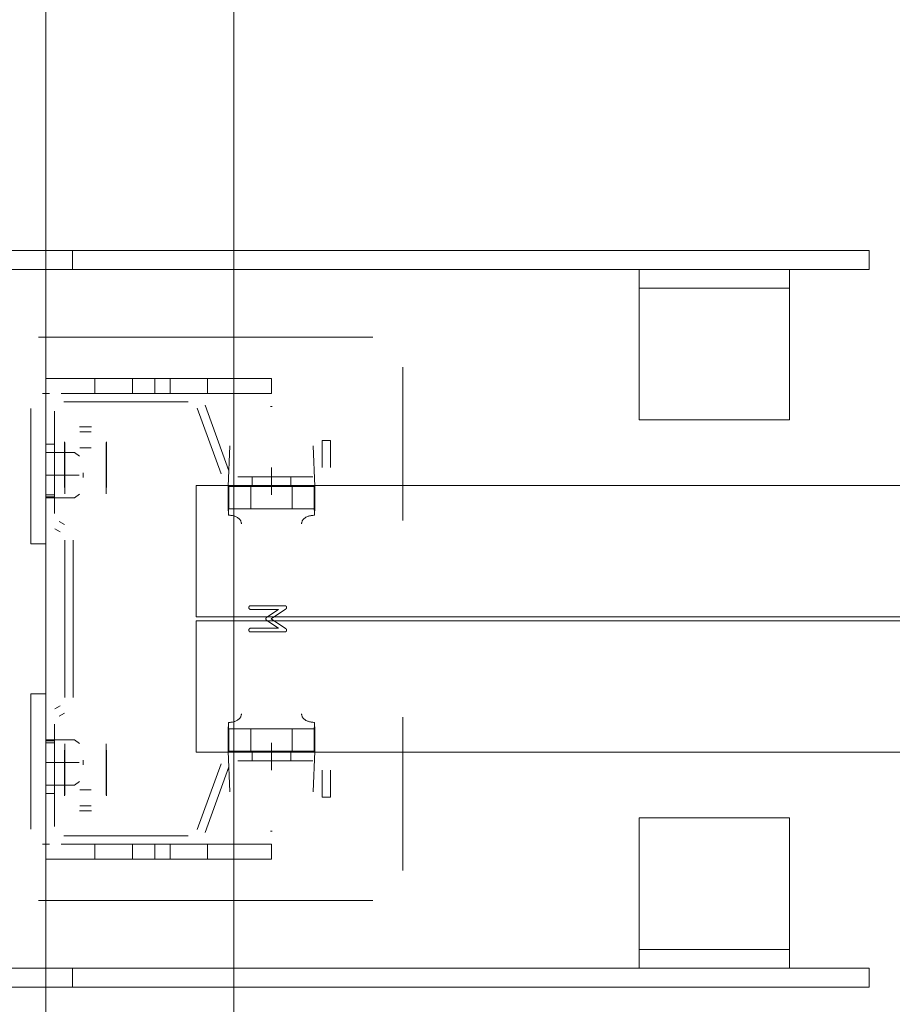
# Model space of a CAD drawing. Header units: millimetres. Extents: x -12989 to 357906, y -50379 to 30884.
# Tile 181 of 256: x 18101 to 18333, y 3448 to 3710. Entities that reach past the tile are written whole.
import ezdxf

# ---------------------------------------------------------------- set-up
doc = ezdxf.new("R2010")
doc.units = ezdxf.units.MM
doc.header["$MEASUREMENT"] = 0
doc.linetypes.add('MITTE2', pattern=[112.5, 75, -12.5, 12.5, -12.5])
doc.layers.add('Nowe_A_WYM_ZEWNETRZNE', color=7, linetype='Continuous')
for name, color, linetype, lineweight in [('Nowe_A_WYM_ZEWNETRZNE_Nr_pióra__1', 7, 'Continuous', 13), ('Nowe_A_WYM_ZEWNETRZNE_Nr_pióra__45', 7, 'Continuous', 15), ('Nowe_A_WYM_ZEWNETRZNE_Nr_pióra__85', 7, 'Continuous', 13), ('Nowe_REGAŁY_Nr_pióra__18', 9, 'Continuous', 13)]:
    doc.layers.add(name, color=color, linetype=linetype, lineweight=lineweight)
doc.styles.add('STYL_AUTOMATYCZNY_3', font='arial.ttf')
doc.dimstyles.new('STYL_AUTOMATYCZNY__1', dxfattribs={"dimtxt": 139.999998, "dimasz": 71.25, "dimexe": 0.18, "dimexo": 0.0625, "dimgap": 0, "dimtad": 1, "dimtih": 1, "dimtoh": 1, "dimdec": 0, "dimlfac": 0.1, "dimzin": 0, "dimdsep": 46, "dimtxsty": 'STYL_AUTOMATYCZNY_3', "dimblk": 'ARROWHEAD_6', "dimblk1": 'ARROWHEAD_6', "dimblk2": 'ARROWHEAD_6', "dimcen": 0.09, "dimse1": 1, "dimse2": 1, "dimclrd": 7, "dimclre": 7, "dimclrt": 7, "dimadec": 0, "dimazin": 0, "dimtfac": 1, "dimtdec": 4, "dimtmove": 0, "dimatfit": 3, "dimfxl": 0, "dimtolj": 1, "dimtzin": 0, "dimarcsym": 0})
doc.dimstyles.new('STYL_AUTOMATYCZNY__2', dxfattribs={"dimtxt": 139.999998, "dimasz": 71.25, "dimexe": 0.18, "dimexo": 0.0625, "dimgap": 0, "dimtad": 1, "dimdec": 0, "dimlfac": 0.1, "dimzin": 0, "dimdsep": 46, "dimtxsty": 'STYL_AUTOMATYCZNY_3', "dimblk": 'ARROWHEAD_6', "dimblk1": 'ARROWHEAD_6', "dimblk2": 'ARROWHEAD_6', "dimcen": 0.09, "dimse1": 1, "dimse2": 1, "dimclrd": 7, "dimclre": 7, "dimclrt": 7, "dimadec": 0, "dimazin": 0, "dimtfac": 1, "dimtdec": 4, "dimtmove": 0, "dimatfit": 3, "dimfxl": 0, "dimtolj": 1, "dimtzin": 0, "dimarcsym": 0})

# ---------------------------------------------------------------- blocks, each defined once
blk = doc.blocks.new('*D308')
at = {"layer": 'Nowe_A_WYM_ZEWNETRZNE_Nr_pióra__45', "color": 7, "linetype": 'Continuous', "lineweight": 15}
for p, q in [((37171.6, 187.5), (37246.6, 112.5)), ((37171.6, 37.5), (37246.6, -37.5))]:
    blk.add_line(p, q, dxfattribs=at)
at = {"layer": 'Nowe_A_WYM_ZEWNETRZNE_Nr_pióra__85', "color": 7, "linetype": 'Continuous', "lineweight": 13}
for p, q in [((37209.1, 150), (37209.1, 14850)), ((37279.42, 150), (37138.79, 150)), ((37209.1, 0), (37209.1, 150)), ((37279.42, 0), (37138.79, 0)), ((37209.1, -56.25), (37209.1, 0))]:
    blk.add_line(p, q, dxfattribs=at)
at = {"layer": 'Nowe_A_WYM_ZEWNETRZNE_Nr_pióra__1', "color": 7, "lineweight": 13, "insert": (37181.1, -251.06), "char_height": 140, "attachment_point": 7, "rotation": 90, "style": 'STYL_AUTOMATYCZNY_3'}
blk.add_mtext('\\A1;{\\pql;\\fArial|b0|i0|c238|p0;\\W1.000000;15}', dxfattribs=at)
blk = doc.blocks.new('ARROWHEAD_6')
at = {"color": 0, "linetype": 'Continuous', "lineweight": 0}
for p, q in [((-0.5, -0.5), (0.5, 0.5)), ((0, 0), (-1, 0))]:
    blk.add_line(p, q, dxfattribs=at)
blk = doc.blocks.new('*D310')
at = {"layer": 'Nowe_A_WYM_ZEWNETRZNE_Nr_pióra__45', "color": 7, "linetype": 'Continuous', "lineweight": 15}
for p, q in [((37171.6, 14887.5), (37246.6, 14812.5)), ((37171.6, 187.5), (37246.6, 112.5))]:
    blk.add_line(p, q, dxfattribs=at)
at = {"layer": 'Nowe_A_WYM_ZEWNETRZNE_Nr_pióra__85', "color": 7, "linetype": 'Continuous', "lineweight": 13}
for p, q in [((37209.1, 150), (37209.1, 14850)), ((37279.42, 150), (37138.79, 150)), ((37209.1, 0), (37209.1, 150))]:
    blk.add_line(p, q, dxfattribs=at)
at = {"layer": 'Nowe_A_WYM_ZEWNETRZNE_Nr_pióra__1', "color": 7, "lineweight": 13, "char_height": 140, "attachment_point": 7, "rotation": 90, "style": 'STYL_AUTOMATYCZNY_3'}
for s, insert in [('\\A1;{\\pql;\\fArial|b0|i0|c238|p0;\\W1.000000;15}', (37181.1, 14598.94)), ('\\A1;{\\pql;\\fArial|b0|i0|c238|p0;\\W1.000000;1\xa0470}', (37181.1, 7152.98))]:
    blk.add_mtext(s, dxfattribs=dict(at, insert=insert))
blk = doc.blocks.new('*D311')
at = {"layer": 'Nowe_A_WYM_ZEWNETRZNE_Nr_pióra__45', "color": 7, "linetype": 'Continuous', "lineweight": 15}
blk.add_line((37171.6, 14887.5), (37246.6, 14812.5), dxfattribs=at)
at = {"layer": 'Nowe_A_WYM_ZEWNETRZNE_Nr_pióra__85', "color": 7, "linetype": 'Continuous', "lineweight": 13}
blk.add_line((37209.1, 150), (37209.1, 14850), dxfattribs=at)
blk = doc.blocks.new('*D312')
at = {"layer": 'Nowe_A_WYM_ZEWNETRZNE_Nr_pióra__45', "color": 7, "linetype": 'Continuous', "lineweight": 15}
for p, q in [((37246.6, 14962.5), (37171.6, 15037.5)), ((37171.6, 14887.5), (37246.6, 14812.5))]:
    blk.add_line(p, q, dxfattribs=at)
at = {"layer": 'Nowe_A_WYM_ZEWNETRZNE_Nr_pióra__85', "color": 7, "linetype": 'Continuous', "lineweight": 13}
for p, q in [((37209.1, 15000), (37209.1, 15056.25)), ((37279.42, 15000), (37138.79, 15000)), ((37209.1, 14850), (37209.1, 15000)), ((37279.42, 14850), (37138.79, 14850)), ((37209.1, 150), (37209.1, 14850))]:
    blk.add_line(p, q, dxfattribs=at)
blk = doc.blocks.new('*D325')
at = {"layer": 'Nowe_A_WYM_ZEWNETRZNE_Nr_pióra__45', "color": 7, "linetype": 'Continuous', "lineweight": 15}
for p, q in [((5753.24, -1542.08), (5678.24, -1617.08)), ((36387.5, -1542.08), (36312.5, -1617.08))]:
    blk.add_line(p, q, dxfattribs=at)
at = {"layer": 'Nowe_A_WYM_ZEWNETRZNE_Nr_pióra__85', "color": 7, "linetype": 'Continuous', "lineweight": 13}
for p, q in [((5715.74, -1649.9), (5715.74, -1509.27)), ((36350, -1649.9), (36350, -1509.27)), ((5715.74, -1579.58), (36350, -1579.58))]:
    blk.add_line(p, q, dxfattribs=at)
at = {"layer": 'Nowe_A_WYM_ZEWNETRZNE_Nr_pióra__1', "color": 7, "lineweight": 13, "char_height": 140, "attachment_point": 7, "style": 'STYL_AUTOMATYCZNY_3'}
for s, insert in [('\\A1;{\\pql;\\fArial|b0|i0|c238|p0;\\W1.000000;3\xa0063}', (20685.85, -1551.58)), ('\\A1;{\\pql;\\fArial|b0|i0|c238|p0;\\W1.000000;15}', (36098.94, -1551.58))]:
    blk.add_mtext(s, dxfattribs=dict(at, insert=insert))
blk = doc.blocks.new('*D327')
at = {"layer": 'Nowe_A_WYM_ZEWNETRZNE_Nr_pióra__45', "color": 7, "linetype": 'Continuous', "lineweight": 15}
for p, q in [((36387.5, -1542.08), (36312.5, -1617.08)), ((36462.5, -1617.08), (36537.5, -1542.08))]:
    blk.add_line(p, q, dxfattribs=at)
at = {"layer": 'Nowe_A_WYM_ZEWNETRZNE_Nr_pióra__85', "color": 7, "linetype": 'Continuous', "lineweight": 13}
for p, q in [((36350, -1649.9), (36350, -1509.27)), ((36500, -1649.9), (36500, -1509.27)), ((5715.74, -1579.58), (36350, -1579.58)), ((36350, -1579.58), (36500, -1579.58)), ((36500, -1579.58), (36556.25, -1579.58))]:
    blk.add_line(p, q, dxfattribs=at)

msp = doc.modelspace()

# ---------------------------------------------------------------- linework, layer by layer
at = {"layer": 'Nowe_REGAŁY_Nr_pióra__18', "color": 9, "linetype": 'Continuous', "lineweight": 13}
for p, q in [((18108, 3314.99), (18108, 5706.99)), ((18158, 3314.99), (18158, 5706.99)), ((18061, 3648.99), (18327.02, 3648.99)), ((18115.02, 3648.99), (18115.02, 3643.99)), ((18327.02, 3643.99), (18327.02, 3648.99)), ((18061, 3643.99), (18327.02, 3643.99)), ((18265.82, 3641.99), (18265.82, 3643.99)), ((18305.82, 3643.99), (18305.82, 3641.99)), ((18265.82, 3641.99), (18265.82, 3638.99)), ((18305.82, 3638.99), (18305.82, 3641.99)), ((18305.82, 3638.99), (18265.82, 3638.99)), ((18265.82, 3632.99), (18265.82, 3638.99)), ((18305.82, 3638.99), (18305.82, 3632.99)), ((18265.82, 3606.99), (18265.82, 3632.99)), ((18305.82, 3632.99), (18305.82, 3606.99)), ((18195, 3625.99), (18106, 3625.99)), ((18195, 3625.99), (18106, 3625.99)), ((18203, 3577.14), (18203, 3617.99)), ((18203, 3577.14), (18203, 3617.99)), ((18108, 3614.99), (18168, 3614.99)), ((18121, 3610.99), (18121, 3614.99)), ((18131, 3610.99), (18131, 3614.99)), ((18137, 3610.99), (18137, 3614.99)), ((18141, 3610.99), (18141, 3614.99)), ((18151, 3610.99), (18151, 3614.99)), ((18168, 3610.99), (18168, 3614.99)), ((18108, 3610.09), (18108, 3611.89)), ((18108, 3610.09), (18108, 3611.89)), ((18107.1, 3610.99), (18108.9, 3610.99)), ((18107.1, 3610.99), (18108.9, 3610.99)), ((18168, 3610.99), (18112, 3610.99)), ((18145.87, 3610.99), (18112.75, 3610.99)), ((18145.87, 3610.99), (18112.75, 3610.99)), ((18112.75, 3608.74), (18145.87, 3608.74)), ((18112.75, 3608.74), (18145.87, 3608.74)), ((18104, 3570.99), (18104, 3606.99)), ((18108, 3606.99), (18108, 3570.99)), ((18108, 3606.24), (18108, 3579.03)), ((18108, 3606.24), (18108, 3579.03)), ((18110.25, 3579.03), (18110.25, 3606.24)), ((18110.25, 3579.03), (18110.25, 3606.24)), ((18148.22, 3607.09), (18154.59, 3589.61)), ((18148.22, 3607.09), (18154.59, 3589.61)), ((18156.7, 3590.38), (18150.34, 3607.86)), ((18156.7, 3590.38), (18150.34, 3607.86)), ((18168.23, 3607.54), (18167.77, 3607.54)), ((18168.23, 3607.54), (18167.77, 3607.54)), ((18265.82, 3606.99), (18265.82, 3603.99)), ((18305.82, 3603.99), (18305.82, 3606.99)), ((18305.82, 3603.99), (18265.82, 3603.99)), ((18120.1, 3602.11), (18116.9, 3602.11)), ((18120.1, 3602.11), (18116.9, 3602.11)), ((18120, 3600.74), (18117, 3600.74)), ((18120, 3600.74), (18117, 3600.74)), ((18112.9, 3598.11), (18112.9, 3585.91)), ((18112.9, 3598.11), (18112.9, 3585.91)), ((18113, 3593.67), (18113, 3597.91)), ((18113, 3593.67), (18113, 3597.91)), ((18124, 3597.91), (18124, 3593.67)), ((18124, 3597.91), (18124, 3593.67)), ((18124.1, 3585.91), (18124.1, 3598.11)), ((18124.1, 3585.91), (18124.1, 3598.11)), ((18181.5, 3598.49), (18181.5, 3591.24)), ((18183.75, 3598.49), (18181.5, 3598.49)), ((18181.5, 3598.49), (18181.5, 3591.24)), ((18183.75, 3598.49), (18181.5, 3598.49)), ((18183.75, 3591.24), (18183.75, 3598.49)), ((18183.75, 3591.24), (18183.75, 3598.49)), ((18110.25, 3597.49), (18108, 3597.49)), ((18110.25, 3597.49), (18108, 3597.49)), ((18120, 3596.5), (18117, 3596.5)), ((18120, 3596.5), (18117, 3596.5)), ((18156.88, 3597.02), (18156.5, 3586.25)), ((18156.88, 3597.02), (18156.5, 3586.25)), ((18179.5, 3586.25), (18179.12, 3597.02)), ((18179.5, 3586.25), (18179.12, 3597.02)), ((18108, 3595.29), (18115.55, 3595.29)), ((18113, 3593.67), (18113, 3587.09)), ((18113, 3593.67), (18113, 3587.09)), ((18116.92, 3594.3), (18115.55, 3595.29)), ((18124, 3587.09), (18124, 3593.67)), ((18124, 3587.09), (18124, 3593.67)), ((18107.97, 3589.24), (18116.82, 3589.24)), ((18117.87, 3589.88), (18117.87, 3588.6)), ((18179, 3588.74), (18159.05, 3588.74)), ((18179, 3588.74), (18159.05, 3588.74)), ((18162.85, 3586.49), (18162.85, 3588.74)), ((18162.85, 3586.49), (18162.85, 3588.74)), ((18173.15, 3586.49), (18173.15, 3588.74)), ((18173.15, 3586.49), (18173.15, 3588.74)), ((18112.9, 3585.91), (18112.99, 3585.91)), ((18112.9, 3585.91), (18112.99, 3585.91)), ((18112.99, 3585.91), (18112.99, 3584.25)), ((18112.99, 3585.91), (18112.99, 3584.25)), ((18113, 3584.26), (18113, 3587.09)), ((18113, 3584.26), (18113, 3587.09)), ((18124, 3584.26), (18124, 3587.09)), ((18124, 3584.26), (18124, 3587.09)), ((18124.01, 3584.25), (18124.01, 3585.91)), ((18124.01, 3585.91), (18124.1, 3585.91)), ((18124.01, 3584.25), (18124.01, 3585.91)), ((18124.01, 3585.91), (18124.1, 3585.91)), ((18156.5, 3586.25), (18156.49, 3586.25)), ((18156.49, 3586.25), (18156.49, 3579.75)), ((18156.5, 3586.25), (18156.49, 3586.25)), ((18156.49, 3586.25), (18156.49, 3579.75)), ((18156.64, 3586.25), (18156.64, 3580.45)), ((18156.64, 3586.25), (18157.05, 3586.25)), ((18156.64, 3586.25), (18156.64, 3580.45)), ((18156.64, 3586.25), (18157.05, 3586.25)), ((18167.94, 3586.25), (18157.05, 3586.25)), ((18167.94, 3586.25), (18157.05, 3586.25)), ((18159.05, 3586.49), (18179, 3586.49)), ((18159.05, 3586.49), (18179, 3586.49)), ((18162.5, 3586.25), (18162.5, 3580.25)), ((18162.5, 3586.25), (18162.5, 3580.25)), ((18167.94, 3586.25), (18168.06, 3586.25)), ((18167.94, 3586.25), (18168.06, 3586.25)), ((18178.95, 3586.25), (18168.06, 3586.25)), ((18178.95, 3586.25), (18168.06, 3586.25)), ((18173.5, 3586.25), (18173.5, 3580.25)), ((18173.5, 3586.25), (18173.5, 3580.25)), ((18178.95, 3586.25), (18179.36, 3586.25)), ((18178.95, 3586.25), (18179.36, 3586.25)), ((18179.36, 3580.45), (18179.36, 3586.25)), ((18179.36, 3580.45), (18179.36, 3586.25)), ((18179.51, 3586.25), (18179.5, 3586.25)), ((18179.51, 3586.25), (18179.5, 3586.25)), ((18179.51, 3579.74), (18179.51, 3586.25)), ((18179.51, 3579.74), (18179.51, 3586.25)), ((18108, 3583.99), (18110.25, 3583.99)), ((18108, 3583.99), (18110.25, 3583.99)), ((18108, 3583.49), (18110.25, 3583.49)), ((18108, 3583.49), (18110.25, 3583.49)), ((18108, 3583.19), (18115.55, 3583.19)), ((18112.99, 3584.25), (18113, 3584.25)), ((18112.99, 3584.25), (18113, 3584.25)), ((18113, 3584.25), (18113, 3584.26)), ((18113, 3584.25), (18113, 3584.26)), ((18115.55, 3583.19), (18116.92, 3584.18)), ((18124, 3584.26), (18124, 3584.25)), ((18124, 3584.26), (18124, 3584.25)), ((18124, 3584.25), (18124.01, 3584.25)), ((18124, 3584.25), (18124.01, 3584.25)), ((18156.53, 3578.56), (18156.53, 3582.02)), ((18156.53, 3578.56), (18156.53, 3582.02)), ((18156.64, 3580.25), (18157.05, 3580.25)), ((18156.64, 3580.25), (18157.05, 3580.25)), ((18157.05, 3580.25), (18167.94, 3580.25)), ((18157.05, 3580.25), (18167.94, 3580.25)), ((18167.94, 3580.25), (18168.06, 3580.25)), ((18167.94, 3580.25), (18168.06, 3580.25)), ((18168.06, 3580.25), (18178.95, 3580.25)), ((18168.06, 3580.25), (18178.95, 3580.25)), ((18178.95, 3580.25), (18179.36, 3580.25)), ((18178.95, 3580.25), (18179.36, 3580.25)), ((18179.47, 3582.01), (18179.47, 3578.55)), ((18179.47, 3582.01), (18179.47, 3578.55)), ((18110.38, 3574.92), (18111.75, 3574.12)), ((18110.38, 3574.92), (18111.75, 3574.12)), ((18112.88, 3576.07), (18111.5, 3576.87)), ((18112.88, 3576.07), (18111.5, 3576.87)), ((18113, 3571.96), (18113, 3530.02)), ((18113, 3571.96), (18113, 3530.02)), ((18115.25, 3530.02), (18115.25, 3571.96)), ((18115.25, 3530.02), (18115.25, 3571.96)), ((18104, 3570.99), (18108, 3570.99)), ((18171.5, 3554.49), (18162.5, 3554.49)), ((18171.5, 3554.49), (18162.5, 3554.49)), ((18162.5, 3553.48), (18169.86, 3553.48)), ((18162.5, 3553.48), (18169.86, 3553.48)), ((18169.86, 3553.48), (18166.81, 3551.45)), ((18169.86, 3553.48), (18166.81, 3551.45)), ((18167.91, 3550.99), (18171.78, 3553.56)), ((18167.91, 3550.99), (18171.78, 3553.56)), ((18171.75, 3548.43), (18167.91, 3550.99)), ((18171.75, 3548.43), (18167.91, 3550.99)), ((18169.86, 3548.49), (18162.5, 3548.49)), ((18169.86, 3548.49), (18162.5, 3548.49)), ((18166.81, 3550.52), (18169.86, 3548.49)), ((18166.81, 3550.52), (18169.86, 3548.49)), ((18162.5, 3547.49), (18171.5, 3547.49)), ((18162.5, 3547.49), (18171.5, 3547.49)), ((18104, 3530.99), (18108, 3530.99)), ((18104, 3530.99), (18104, 3494.99)), ((18108, 3494.99), (18108, 3530.99)), ((18111.75, 3527.85), (18110.38, 3527.06)), ((18111.75, 3527.85), (18110.38, 3527.06)), ((18111.5, 3525.11), (18112.88, 3525.91)), ((18111.5, 3525.11), (18112.88, 3525.91)), ((18203, 3483.99), (18203, 3524.84)), ((18203, 3483.99), (18203, 3524.84)), ((18108, 3522.95), (18108, 3495.74)), ((18108, 3522.95), (18108, 3495.74)), ((18110.25, 3495.74), (18110.25, 3522.95)), ((18110.25, 3495.74), (18110.25, 3522.95)), ((18156.49, 3522.23), (18156.49, 3515.73)), ((18156.49, 3522.23), (18156.49, 3515.73)), ((18156.53, 3519.96), (18156.53, 3523.42)), ((18156.53, 3519.96), (18156.53, 3523.42)), ((18179.51, 3515.73), (18179.51, 3522.24)), ((18179.51, 3515.73), (18179.51, 3522.24)), ((18156.64, 3521.73), (18157.05, 3521.73)), ((18156.64, 3521.73), (18157.05, 3521.73)), ((18156.64, 3521.53), (18156.64, 3515.73)), ((18156.64, 3521.53), (18156.64, 3515.73)), ((18167.94, 3521.73), (18157.05, 3521.73)), ((18167.94, 3521.73), (18157.05, 3521.73)), ((18162.5, 3515.73), (18162.5, 3521.73)), ((18162.5, 3515.73), (18162.5, 3521.73)), ((18167.94, 3521.73), (18168.06, 3521.73)), ((18167.94, 3521.73), (18168.06, 3521.73)), ((18178.95, 3521.73), (18168.06, 3521.73)), ((18178.95, 3521.73), (18168.06, 3521.73)), ((18173.5, 3515.73), (18173.5, 3521.73)), ((18173.5, 3515.73), (18173.5, 3521.73)), ((18178.95, 3521.73), (18179.36, 3521.73)), ((18178.95, 3521.73), (18179.36, 3521.73)), ((18179.36, 3521.73), (18179.36, 3515.73)), ((18179.36, 3521.73), (18179.36, 3515.73)), ((18108, 3518.79), (18115.55, 3518.79)), ((18110.25, 3518.49), (18108, 3518.49)), ((18110.25, 3518.49), (18108, 3518.49)), ((18110.25, 3517.99), (18108, 3517.99)), ((18110.25, 3517.99), (18108, 3517.99)), ((18112.99, 3517.73), (18112.99, 3516.06)), ((18113, 3517.73), (18112.99, 3517.73)), ((18112.99, 3517.73), (18112.99, 3516.06)), ((18113, 3517.73), (18112.99, 3517.73)), ((18113, 3517.72), (18113, 3517.73)), ((18113, 3517.72), (18113, 3517.73)), ((18113, 3517.72), (18113, 3514.89)), ((18113, 3517.72), (18113, 3514.89)), ((18115.55, 3518.79), (18116.92, 3517.8)), ((18124.01, 3517.73), (18124, 3517.73)), ((18124, 3517.73), (18124, 3517.72)), ((18124.01, 3517.73), (18124, 3517.73)), ((18124, 3517.73), (18124, 3517.72)), ((18124, 3517.72), (18124, 3514.89)), ((18124, 3517.72), (18124, 3514.89)), ((18124.01, 3516.06), (18124.01, 3517.73)), ((18124.01, 3516.06), (18124.01, 3517.73)), ((18112.99, 3516.06), (18112.9, 3516.06)), ((18112.9, 3516.06), (18112.9, 3503.86)), ((18112.99, 3516.06), (18112.9, 3516.06)), ((18112.9, 3516.06), (18112.9, 3503.86)), ((18113, 3508.31), (18113, 3514.89)), ((18113, 3508.31), (18113, 3514.89)), ((18124, 3514.89), (18124, 3508.31)), ((18124, 3514.89), (18124, 3508.31)), ((18124.1, 3516.06), (18124.01, 3516.06)), ((18124.1, 3516.06), (18124.01, 3516.06)), ((18124.1, 3503.86), (18124.1, 3516.06)), ((18124.1, 3503.86), (18124.1, 3516.06)), ((18156.49, 3515.73), (18156.5, 3515.73)), ((18156.49, 3515.73), (18156.5, 3515.73)), ((18156.5, 3515.73), (18156.88, 3504.96)), ((18156.5, 3515.73), (18156.88, 3504.96)), ((18156.64, 3515.73), (18157.05, 3515.73)), ((18156.64, 3515.73), (18157.05, 3515.73)), ((18157.05, 3515.73), (18167.94, 3515.73)), ((18157.05, 3515.73), (18167.94, 3515.73)), ((18179, 3515.49), (18159.05, 3515.49)), ((18179, 3515.49), (18159.05, 3515.49)), ((18162.85, 3513.24), (18162.85, 3515.49)), ((18162.85, 3513.24), (18162.85, 3515.49)), ((18167.94, 3515.73), (18168.06, 3515.73)), ((18167.94, 3515.73), (18168.06, 3515.73)), ((18168.06, 3515.73), (18178.95, 3515.73)), ((18168.06, 3515.73), (18178.95, 3515.73)), ((18173.15, 3513.24), (18173.15, 3515.49)), ((18173.15, 3513.24), (18173.15, 3515.49)), ((18178.95, 3515.73), (18179.36, 3515.73)), ((18178.95, 3515.73), (18179.36, 3515.73)), ((18179.12, 3504.96), (18179.5, 3515.73)), ((18179.12, 3504.96), (18179.5, 3515.73)), ((18179.5, 3515.73), (18179.51, 3515.73)), ((18179.5, 3515.73), (18179.51, 3515.73)), ((18107.97, 3512.74), (18116.82, 3512.74)), ((18117.87, 3512.1), (18117.87, 3513.38)), ((18154.59, 3512.36), (18148.22, 3494.88)), ((18154.59, 3512.36), (18148.22, 3494.88)), ((18150.34, 3494.11), (18156.7, 3511.59)), ((18150.34, 3494.11), (18156.7, 3511.59)), ((18159.05, 3513.24), (18179, 3513.24)), ((18159.05, 3513.24), (18179, 3513.24)), ((18181.5, 3510.74), (18181.5, 3503.49)), ((18181.5, 3510.74), (18181.5, 3503.49)), ((18183.75, 3503.49), (18183.75, 3510.74)), ((18183.75, 3503.49), (18183.75, 3510.74)), ((18108, 3506.69), (18115.55, 3506.69)), ((18113, 3504.06), (18113, 3508.31)), ((18113, 3504.06), (18113, 3508.31)), ((18116.92, 3507.68), (18115.55, 3506.69)), ((18124, 3508.31), (18124, 3504.06)), ((18124, 3508.31), (18124, 3504.06)), ((18108, 3504.49), (18110.25, 3504.49)), ((18108, 3504.49), (18110.25, 3504.49)), ((18120, 3505.48), (18117, 3505.48)), ((18120, 3505.48), (18117, 3505.48)), ((18120, 3501.24), (18117, 3501.24)), ((18120, 3501.24), (18117, 3501.24)), ((18181.5, 3503.49), (18183.75, 3503.49)), ((18181.5, 3503.49), (18183.75, 3503.49)), ((18116.9, 3499.86), (18120.1, 3499.86)), ((18116.9, 3499.86), (18120.1, 3499.86)), ((18265.82, 3497.99), (18265.82, 3494.99)), ((18265.82, 3497.99), (18305.82, 3497.99)), ((18305.82, 3494.99), (18305.82, 3497.99)), ((18145.87, 3493.24), (18112.75, 3493.24)), ((18145.87, 3493.24), (18112.75, 3493.24)), ((18167.77, 3494.44), (18168.23, 3494.44)), ((18167.77, 3494.44), (18168.23, 3494.44)), ((18265.82, 3468.99), (18265.82, 3494.99)), ((18305.82, 3494.99), (18305.82, 3468.99)), ((18107.1, 3490.99), (18108.9, 3490.99)), ((18107.1, 3490.99), (18108.9, 3490.99)), ((18108, 3490.09), (18108, 3491.89)), ((18108, 3490.09), (18108, 3491.89)), ((18168, 3490.99), (18112, 3490.99)), ((18112.75, 3490.99), (18145.87, 3490.99)), ((18112.75, 3490.99), (18145.87, 3490.99)), ((18121, 3490.99), (18121, 3486.99)), ((18131, 3490.99), (18131, 3486.99)), ((18137, 3490.99), (18137, 3486.99)), ((18141, 3490.99), (18141, 3486.99)), ((18151, 3490.99), (18151, 3486.99)), ((18168, 3490.99), (18168, 3486.99)), ((18108, 3486.99), (18168, 3486.99)), ((18106, 3475.99), (18195, 3475.99)), ((18106, 3475.99), (18195, 3475.99)), ((18265.82, 3462.99), (18265.82, 3468.99)), ((18305.82, 3468.99), (18305.82, 3462.99)), ((18265.82, 3462.99), (18265.82, 3459.99)), ((18265.82, 3462.99), (18305.82, 3462.99)), ((18305.82, 3459.99), (18305.82, 3462.99)), ((18265.82, 3457.99), (18265.82, 3459.99)), ((18305.82, 3459.99), (18305.82, 3457.99)), ((18327.02, 3457.99), (18061, 3457.99)), ((18115.02, 3457.99), (18115.02, 3452.99)), ((18327.02, 3457.99), (18327.02, 3452.99)), ((18061, 3452.99), (18327.02, 3452.99))]:
    msp.add_line(p, q, dxfattribs=at)
at = {"layer": 'Nowe_REGAŁY_Nr_pióra__18', "color": 9, "linetype": 'MITTE2', "lineweight": 13}
for p, q in [((18168, 3583.99), (18168, 3591.24)), ((18168, 3583.99), (18168, 3591.24)), ((18168, 3510.74), (18168, 3517.99)), ((18168, 3510.74), (18168, 3517.99))]:
    msp.add_line(p, q, dxfattribs=at)
at = {"layer": 'Nowe_REGAŁY_Nr_pióra__18', "color": 9, "linetype": 'Continuous', "lineweight": 13}
for points in [[(19168, 3551.49), (19168, 3586.49), (18148, 3586.49), (18148, 3551.49)], [(19168, 3551.49), (19168, 3586.49), (18148, 3586.49), (18148, 3551.49)], [(19168, 3515.49), (19168, 3550.49), (18148, 3550.49), (18148, 3515.49)], [(19168, 3515.49), (19168, 3550.49), (18148, 3550.49), (18148, 3515.49)]]:
    msp.add_lwpolyline(points, close=True, dxfattribs=at)
at = {"layer": 'Nowe_REGAŁY_Nr_pióra__18', "color": 9, "linetype": 'Continuous', "lineweight": 13, "flags": 128}
for points in [[(18156.64, 3586.25), (18156.63, 3586.22), (18156.62, 3586.18), (18156.62, 3586.12), (18156.61, 3586.05), (18156.61, 3585.97), (18156.6, 3585.86), (18156.6, 3585.75), (18156.59, 3585.61), (18156.58, 3585.47), (18156.58, 3585.31), (18156.57, 3585.13), (18156.57, 3584.94), (18156.57, 3584.74), (18156.56, 3584.52), (18156.56, 3584.29), (18156.55, 3584.05), (18156.55, 3583.79), (18156.54, 3583.52), (18156.54, 3583.24), (18156.54, 3582.96), (18156.53, 3582.65), (18156.53, 3582.34), (18156.53, 3582.02)], [(18156.64, 3586.25), (18156.63, 3586.22), (18156.62, 3586.18), (18156.62, 3586.12), (18156.61, 3586.05), (18156.61, 3585.97), (18156.6, 3585.86), (18156.6, 3585.75), (18156.59, 3585.61), (18156.58, 3585.47), (18156.58, 3585.31), (18156.57, 3585.13), (18156.57, 3584.94), (18156.57, 3584.74), (18156.56, 3584.52), (18156.56, 3584.29), (18156.55, 3584.05), (18156.55, 3583.79), (18156.54, 3583.52), (18156.54, 3583.24), (18156.54, 3582.96), (18156.53, 3582.65), (18156.53, 3582.34), (18156.53, 3582.02)], [(18179.36, 3586.25), (18179.37, 3586.22), (18179.38, 3586.18), (18179.38, 3586.12), (18179.39, 3586.05), (18179.39, 3585.96), (18179.4, 3585.86), (18179.41, 3585.74), (18179.41, 3585.61), (18179.42, 3585.46), (18179.42, 3585.3), (18179.43, 3585.13), (18179.43, 3584.94), (18179.43, 3584.73), (18179.44, 3584.51), (18179.44, 3584.28), (18179.45, 3584.04), (18179.45, 3583.78), (18179.46, 3583.51), (18179.46, 3583.23), (18179.46, 3582.94), (18179.47, 3582.64), (18179.47, 3582.33), (18179.47, 3582.01)], [(18179.36, 3586.25), (18179.37, 3586.22), (18179.38, 3586.18), (18179.38, 3586.12), (18179.39, 3586.05), (18179.39, 3585.96), (18179.4, 3585.86), (18179.41, 3585.74), (18179.41, 3585.61), (18179.42, 3585.46), (18179.42, 3585.3), (18179.43, 3585.13), (18179.43, 3584.94), (18179.43, 3584.73), (18179.44, 3584.51), (18179.44, 3584.28), (18179.45, 3584.04), (18179.45, 3583.78), (18179.46, 3583.51), (18179.46, 3583.23), (18179.46, 3582.94), (18179.47, 3582.64), (18179.47, 3582.33), (18179.47, 3582.01)], [(18156.53, 3578.56), (18156.53, 3578.69), (18156.53, 3578.81), (18156.54, 3578.93), (18156.54, 3579.05), (18156.54, 3579.16), (18156.55, 3579.27), (18156.55, 3579.37), (18156.56, 3579.47), (18156.56, 3579.56), (18156.57, 3579.64), (18156.57, 3579.73), (18156.57, 3579.8), (18156.58, 3579.87), (18156.58, 3579.94), (18156.59, 3580), (18156.6, 3580.05), (18156.6, 3580.1), (18156.61, 3580.14), (18156.61, 3580.17), (18156.62, 3580.2), (18156.62, 3580.22), (18156.63, 3580.24), (18156.63, 3580.25)], [(18156.53, 3578.56), (18156.53, 3578.69), (18156.53, 3578.81), (18156.54, 3578.93), (18156.54, 3579.05), (18156.54, 3579.16), (18156.55, 3579.27), (18156.55, 3579.37), (18156.56, 3579.47), (18156.56, 3579.56), (18156.57, 3579.64), (18156.57, 3579.73), (18156.57, 3579.8), (18156.58, 3579.87), (18156.58, 3579.94), (18156.59, 3580), (18156.6, 3580.05), (18156.6, 3580.1), (18156.61, 3580.14), (18156.61, 3580.17), (18156.62, 3580.2), (18156.62, 3580.22), (18156.63, 3580.24), (18156.63, 3580.25)], [(18179.47, 3578.55), (18179.47, 3578.68), (18179.47, 3578.81), (18179.46, 3578.93), (18179.46, 3579.04), (18179.46, 3579.16), (18179.45, 3579.26), (18179.45, 3579.36), (18179.44, 3579.46), (18179.44, 3579.55), (18179.43, 3579.64), (18179.43, 3579.72), (18179.43, 3579.8), (18179.42, 3579.87), (18179.42, 3579.94), (18179.41, 3579.99), (18179.41, 3580.05), (18179.4, 3580.09), (18179.39, 3580.14), (18179.39, 3580.17), (18179.38, 3580.2), (18179.38, 3580.22), (18179.37, 3580.24), (18179.37, 3580.25)], [(18179.47, 3578.55), (18179.47, 3578.68), (18179.47, 3578.81), (18179.46, 3578.93), (18179.46, 3579.04), (18179.46, 3579.16), (18179.45, 3579.26), (18179.45, 3579.36), (18179.44, 3579.46), (18179.44, 3579.55), (18179.43, 3579.64), (18179.43, 3579.72), (18179.43, 3579.8), (18179.42, 3579.87), (18179.42, 3579.94), (18179.41, 3579.99), (18179.41, 3580.05), (18179.4, 3580.09), (18179.39, 3580.14), (18179.39, 3580.17), (18179.38, 3580.2), (18179.38, 3580.22), (18179.37, 3580.24), (18179.37, 3580.25)], [(18160, 3576.25), (18159.99, 3576.41), (18159.97, 3576.57), (18159.93, 3576.73), (18159.88, 3576.88), (18159.82, 3577.03), (18159.74, 3577.18), (18159.64, 3577.32), (18159.54, 3577.46), (18159.42, 3577.59), (18159.28, 3577.71), (18159.14, 3577.82), (18158.98, 3577.93), (18158.82, 3578.03), (18158.64, 3578.12), (18158.46, 3578.2), (18158.26, 3578.28), (18158.06, 3578.34), (18157.86, 3578.4), (18157.64, 3578.45), (18157.43, 3578.49), (18157.21, 3578.52), (18156.98, 3578.54), (18156.75, 3578.55), (18156.53, 3578.56)], [(18160, 3576.25), (18159.99, 3576.41), (18159.97, 3576.57), (18159.93, 3576.73), (18159.88, 3576.88), (18159.82, 3577.03), (18159.74, 3577.18), (18159.64, 3577.32), (18159.54, 3577.46), (18159.42, 3577.59), (18159.28, 3577.71), (18159.14, 3577.82), (18158.98, 3577.93), (18158.82, 3578.03), (18158.64, 3578.12), (18158.46, 3578.2), (18158.26, 3578.28), (18158.06, 3578.34), (18157.86, 3578.4), (18157.64, 3578.45), (18157.43, 3578.49), (18157.21, 3578.52), (18156.98, 3578.54), (18156.75, 3578.55), (18156.53, 3578.56)], [(18179.47, 3578.55), (18179.25, 3578.55), (18179.02, 3578.53), (18178.8, 3578.51), (18178.58, 3578.48), (18178.36, 3578.44), (18178.15, 3578.39), (18177.94, 3578.33), (18177.74, 3578.27), (18177.55, 3578.2), (18177.37, 3578.11), (18177.19, 3578.02), (18177.03, 3577.92), (18176.87, 3577.82), (18176.73, 3577.7), (18176.6, 3577.58), (18176.48, 3577.45), (18176.37, 3577.32), (18176.28, 3577.18), (18176.2, 3577.03), (18176.13, 3576.88), (18176.08, 3576.72), (18176.04, 3576.57), (18176.02, 3576.41), (18176.01, 3576.25)], [(18179.47, 3578.55), (18179.25, 3578.55), (18179.02, 3578.53), (18178.8, 3578.51), (18178.58, 3578.48), (18178.36, 3578.44), (18178.15, 3578.39), (18177.94, 3578.33), (18177.74, 3578.27), (18177.55, 3578.2), (18177.37, 3578.11), (18177.19, 3578.02), (18177.03, 3577.92), (18176.87, 3577.82), (18176.73, 3577.7), (18176.6, 3577.58), (18176.48, 3577.45), (18176.37, 3577.32), (18176.28, 3577.18), (18176.2, 3577.03), (18176.13, 3576.88), (18176.08, 3576.72), (18176.04, 3576.57), (18176.02, 3576.41), (18176.01, 3576.25)], [(18162.5, 3554.49), (18162.46, 3554.49), (18162.42, 3554.48), (18162.38, 3554.48), (18162.35, 3554.47), (18162.31, 3554.46), (18162.28, 3554.46), (18162.25, 3554.44), (18162.22, 3554.43), (18162.2, 3554.42), (18162.17, 3554.4), (18162.15, 3554.38), (18162.13, 3554.36), (18162.11, 3554.34), (18162.09, 3554.32), (18162.07, 3554.29), (18162.06, 3554.26), (18162.04, 3554.24), (18162.03, 3554.2), (18162.02, 3554.17), (18162.01, 3554.14), (18162.01, 3554.1), (18162, 3554.07), (18162, 3554.03), (18162, 3553.99)], [(18162.5, 3554.49), (18162.46, 3554.49), (18162.42, 3554.48), (18162.38, 3554.48), (18162.35, 3554.47), (18162.31, 3554.46), (18162.28, 3554.46), (18162.25, 3554.44), (18162.22, 3554.43), (18162.2, 3554.42), (18162.17, 3554.4), (18162.15, 3554.38), (18162.13, 3554.36), (18162.11, 3554.34), (18162.09, 3554.32), (18162.07, 3554.29), (18162.06, 3554.26), (18162.04, 3554.24), (18162.03, 3554.2), (18162.02, 3554.17), (18162.01, 3554.14), (18162.01, 3554.1), (18162, 3554.07), (18162, 3554.03), (18162, 3553.99)], [(18162, 3553.99), (18162, 3553.94), (18162, 3553.91), (18162.01, 3553.87), (18162.01, 3553.83), (18162.02, 3553.8), (18162.03, 3553.77), (18162.04, 3553.74), (18162.06, 3553.71), (18162.07, 3553.68), (18162.09, 3553.66), (18162.11, 3553.63), (18162.13, 3553.61), (18162.15, 3553.59), (18162.17, 3553.57), (18162.2, 3553.56), (18162.22, 3553.54), (18162.25, 3553.53), (18162.28, 3553.52), (18162.31, 3553.51), (18162.35, 3553.5), (18162.38, 3553.49), (18162.42, 3553.49), (18162.46, 3553.49), (18162.5, 3553.48)], [(18162, 3553.99), (18162, 3553.94), (18162, 3553.91), (18162.01, 3553.87), (18162.01, 3553.83), (18162.02, 3553.8), (18162.03, 3553.77), (18162.04, 3553.74), (18162.06, 3553.71), (18162.07, 3553.68), (18162.09, 3553.66), (18162.11, 3553.63), (18162.13, 3553.61), (18162.15, 3553.59), (18162.17, 3553.57), (18162.2, 3553.56), (18162.22, 3553.54), (18162.25, 3553.53), (18162.28, 3553.52), (18162.31, 3553.51), (18162.35, 3553.5), (18162.38, 3553.49), (18162.42, 3553.49), (18162.46, 3553.49), (18162.5, 3553.48)], [(18172, 3553.99), (18172, 3554.03), (18172, 3554.07), (18171.99, 3554.1), (18171.99, 3554.14), (18171.98, 3554.17), (18171.97, 3554.2), (18171.96, 3554.24), (18171.94, 3554.26), (18171.93, 3554.29), (18171.91, 3554.32), (18171.89, 3554.34), (18171.87, 3554.36), (18171.85, 3554.38), (18171.83, 3554.4), (18171.8, 3554.42), (18171.78, 3554.43), (18171.75, 3554.44), (18171.72, 3554.46), (18171.69, 3554.46), (18171.65, 3554.47), (18171.62, 3554.48), (18171.58, 3554.48), (18171.54, 3554.49), (18171.5, 3554.49)], [(18172, 3553.99), (18172, 3554.03), (18172, 3554.07), (18171.99, 3554.1), (18171.99, 3554.14), (18171.98, 3554.17), (18171.97, 3554.2), (18171.96, 3554.24), (18171.94, 3554.26), (18171.93, 3554.29), (18171.91, 3554.32), (18171.89, 3554.34), (18171.87, 3554.36), (18171.85, 3554.38), (18171.83, 3554.4), (18171.8, 3554.42), (18171.78, 3554.43), (18171.75, 3554.44), (18171.72, 3554.46), (18171.69, 3554.46), (18171.65, 3554.47), (18171.62, 3554.48), (18171.58, 3554.48), (18171.54, 3554.49), (18171.5, 3554.49)], [(18171.78, 3553.56), (18171.8, 3553.57), (18171.81, 3553.58), (18171.83, 3553.6), (18171.85, 3553.61), (18171.86, 3553.63), (18171.87, 3553.64), (18171.89, 3553.66), (18171.9, 3553.67), (18171.91, 3553.69), (18171.92, 3553.71), (18171.93, 3553.72), (18171.94, 3553.74), (18171.95, 3553.76), (18171.96, 3553.78), (18171.97, 3553.8), (18171.98, 3553.81), (18171.98, 3553.83), (18171.99, 3553.85), (18171.99, 3553.88), (18171.99, 3553.9), (18172, 3553.92), (18172, 3553.94), (18172, 3553.96), (18172, 3553.99)], [(18171.78, 3553.56), (18171.8, 3553.57), (18171.81, 3553.58), (18171.83, 3553.6), (18171.85, 3553.61), (18171.86, 3553.63), (18171.87, 3553.64), (18171.89, 3553.66), (18171.9, 3553.67), (18171.91, 3553.69), (18171.92, 3553.71), (18171.93, 3553.72), (18171.94, 3553.74), (18171.95, 3553.76), (18171.96, 3553.78), (18171.97, 3553.8), (18171.98, 3553.81), (18171.98, 3553.83), (18171.99, 3553.85), (18171.99, 3553.88), (18171.99, 3553.9), (18172, 3553.92), (18172, 3553.94), (18172, 3553.96), (18172, 3553.99)], [(18166.81, 3551.45), (18166.78, 3551.44), (18166.76, 3551.42), (18166.73, 3551.4), (18166.71, 3551.38), (18166.69, 3551.37), (18166.67, 3551.35), (18166.65, 3551.33), (18166.64, 3551.31), (18166.62, 3551.29), (18166.6, 3551.27), (18166.59, 3551.25), (18166.58, 3551.24), (18166.56, 3551.22), (18166.55, 3551.2), (18166.54, 3551.18), (18166.53, 3551.16), (18166.53, 3551.14), (18166.52, 3551.12), (18166.51, 3551.1), (18166.51, 3551.07), (18166.5, 3551.05), (18166.5, 3551.03), (18166.5, 3551.01), (18166.5, 3550.99)], [(18166.81, 3551.45), (18166.78, 3551.44), (18166.76, 3551.42), (18166.73, 3551.4), (18166.71, 3551.38), (18166.69, 3551.37), (18166.67, 3551.35), (18166.65, 3551.33), (18166.64, 3551.31), (18166.62, 3551.29), (18166.6, 3551.27), (18166.59, 3551.25), (18166.58, 3551.24), (18166.56, 3551.22), (18166.55, 3551.2), (18166.54, 3551.18), (18166.53, 3551.16), (18166.53, 3551.14), (18166.52, 3551.12), (18166.51, 3551.1), (18166.51, 3551.07), (18166.5, 3551.05), (18166.5, 3551.03), (18166.5, 3551.01), (18166.5, 3550.99)], [(18166.5, 3550.99), (18166.5, 3550.97), (18166.5, 3550.95), (18166.5, 3550.92), (18166.51, 3550.9), (18166.51, 3550.88), (18166.52, 3550.86), (18166.53, 3550.84), (18166.53, 3550.82), (18166.54, 3550.8), (18166.55, 3550.78), (18166.56, 3550.76), (18166.58, 3550.74), (18166.59, 3550.72), (18166.6, 3550.7), (18166.62, 3550.68), (18166.64, 3550.66), (18166.65, 3550.64), (18166.67, 3550.62), (18166.69, 3550.6), (18166.71, 3550.59), (18166.73, 3550.57), (18166.76, 3550.55), (18166.78, 3550.53), (18166.81, 3550.52)], [(18166.5, 3550.99), (18166.5, 3550.97), (18166.5, 3550.95), (18166.5, 3550.92), (18166.51, 3550.9), (18166.51, 3550.88), (18166.52, 3550.86), (18166.53, 3550.84), (18166.53, 3550.82), (18166.54, 3550.8), (18166.55, 3550.78), (18166.56, 3550.76), (18166.58, 3550.74), (18166.59, 3550.72), (18166.6, 3550.7), (18166.62, 3550.68), (18166.64, 3550.66), (18166.65, 3550.64), (18166.67, 3550.62), (18166.69, 3550.6), (18166.71, 3550.59), (18166.73, 3550.57), (18166.76, 3550.55), (18166.78, 3550.53), (18166.81, 3550.52)], [(18162.5, 3548.49), (18162.46, 3548.49), (18162.42, 3548.49), (18162.38, 3548.49), (18162.35, 3548.48), (18162.31, 3548.47), (18162.28, 3548.46), (18162.25, 3548.45), (18162.22, 3548.44), (18162.2, 3548.42), (18162.17, 3548.41), (18162.15, 3548.39), (18162.13, 3548.37), (18162.11, 3548.35), (18162.09, 3548.32), (18162.07, 3548.3), (18162.06, 3548.27), (18162.04, 3548.24), (18162.03, 3548.21), (18162.02, 3548.18), (18162.01, 3548.15), (18162.01, 3548.11), (18162, 3548.07), (18162, 3548.03), (18162, 3547.99)], [(18162.5, 3548.49), (18162.46, 3548.49), (18162.42, 3548.49), (18162.38, 3548.49), (18162.35, 3548.48), (18162.31, 3548.47), (18162.28, 3548.46), (18162.25, 3548.45), (18162.22, 3548.44), (18162.2, 3548.42), (18162.17, 3548.41), (18162.15, 3548.39), (18162.13, 3548.37), (18162.11, 3548.35), (18162.09, 3548.32), (18162.07, 3548.3), (18162.06, 3548.27), (18162.04, 3548.24), (18162.03, 3548.21), (18162.02, 3548.18), (18162.01, 3548.15), (18162.01, 3548.11), (18162, 3548.07), (18162, 3548.03), (18162, 3547.99)], [(18172, 3547.99), (18172, 3548.02), (18172, 3548.04), (18172, 3548.06), (18171.99, 3548.08), (18171.99, 3548.1), (18171.98, 3548.12), (18171.98, 3548.14), (18171.97, 3548.16), (18171.96, 3548.18), (18171.96, 3548.2), (18171.95, 3548.22), (18171.94, 3548.24), (18171.93, 3548.25), (18171.91, 3548.27), (18171.9, 3548.29), (18171.89, 3548.31), (18171.87, 3548.32), (18171.86, 3548.34), (18171.84, 3548.36), (18171.83, 3548.37), (18171.81, 3548.39), (18171.79, 3548.4), (18171.77, 3548.42), (18171.75, 3548.43)], [(18172, 3547.99), (18172, 3548.02), (18172, 3548.04), (18172, 3548.06), (18171.99, 3548.08), (18171.99, 3548.1), (18171.98, 3548.12), (18171.98, 3548.14), (18171.97, 3548.16), (18171.96, 3548.18), (18171.96, 3548.2), (18171.95, 3548.22), (18171.94, 3548.24), (18171.93, 3548.25), (18171.91, 3548.27), (18171.9, 3548.29), (18171.89, 3548.31), (18171.87, 3548.32), (18171.86, 3548.34), (18171.84, 3548.36), (18171.83, 3548.37), (18171.81, 3548.39), (18171.79, 3548.4), (18171.77, 3548.42), (18171.75, 3548.43)], [(18162, 3547.99), (18162, 3547.95), (18162, 3547.91), (18162.01, 3547.88), (18162.01, 3547.84), (18162.02, 3547.81), (18162.03, 3547.77), (18162.04, 3547.74), (18162.06, 3547.71), (18162.07, 3547.69), (18162.09, 3547.66), (18162.11, 3547.64), (18162.13, 3547.62), (18162.15, 3547.6), (18162.17, 3547.58), (18162.2, 3547.56), (18162.22, 3547.55), (18162.25, 3547.53), (18162.28, 3547.52), (18162.31, 3547.51), (18162.35, 3547.51), (18162.38, 3547.5), (18162.42, 3547.5), (18162.46, 3547.49), (18162.5, 3547.49)], [(18162, 3547.99), (18162, 3547.95), (18162, 3547.91), (18162.01, 3547.88), (18162.01, 3547.84), (18162.02, 3547.81), (18162.03, 3547.77), (18162.04, 3547.74), (18162.06, 3547.71), (18162.07, 3547.69), (18162.09, 3547.66), (18162.11, 3547.64), (18162.13, 3547.62), (18162.15, 3547.6), (18162.17, 3547.58), (18162.2, 3547.56), (18162.22, 3547.55), (18162.25, 3547.53), (18162.28, 3547.52), (18162.31, 3547.51), (18162.35, 3547.51), (18162.38, 3547.5), (18162.42, 3547.5), (18162.46, 3547.49), (18162.5, 3547.49)], [(18171.5, 3547.49), (18171.54, 3547.49), (18171.58, 3547.5), (18171.62, 3547.5), (18171.65, 3547.51), (18171.69, 3547.51), (18171.72, 3547.52), (18171.75, 3547.53), (18171.78, 3547.55), (18171.8, 3547.56), (18171.83, 3547.58), (18171.85, 3547.6), (18171.87, 3547.62), (18171.89, 3547.64), (18171.91, 3547.66), (18171.93, 3547.69), (18171.94, 3547.71), (18171.96, 3547.74), (18171.97, 3547.77), (18171.98, 3547.81), (18171.99, 3547.84), (18171.99, 3547.88), (18172, 3547.91), (18172, 3547.95), (18172, 3547.99)], [(18171.5, 3547.49), (18171.54, 3547.49), (18171.58, 3547.5), (18171.62, 3547.5), (18171.65, 3547.51), (18171.69, 3547.51), (18171.72, 3547.52), (18171.75, 3547.53), (18171.78, 3547.55), (18171.8, 3547.56), (18171.83, 3547.58), (18171.85, 3547.6), (18171.87, 3547.62), (18171.89, 3547.64), (18171.91, 3547.66), (18171.93, 3547.69), (18171.94, 3547.71), (18171.96, 3547.74), (18171.97, 3547.77), (18171.98, 3547.81), (18171.99, 3547.84), (18171.99, 3547.88), (18172, 3547.91), (18172, 3547.95), (18172, 3547.99)], [(18156.53, 3523.42), (18156.75, 3523.43), (18156.98, 3523.44), (18157.21, 3523.46), (18157.43, 3523.49), (18157.64, 3523.53), (18157.86, 3523.58), (18158.06, 3523.64), (18158.26, 3523.7), (18158.46, 3523.78), (18158.64, 3523.86), (18158.82, 3523.95), (18158.98, 3524.05), (18159.14, 3524.16), (18159.28, 3524.27), (18159.42, 3524.39), (18159.54, 3524.52), (18159.64, 3524.66), (18159.74, 3524.8), (18159.82, 3524.95), (18159.88, 3525.1), (18159.93, 3525.25), (18159.97, 3525.41), (18159.99, 3525.57), (18160, 3525.73)], [(18156.53, 3523.42), (18156.75, 3523.43), (18156.98, 3523.44), (18157.21, 3523.46), (18157.43, 3523.49), (18157.64, 3523.53), (18157.86, 3523.58), (18158.06, 3523.64), (18158.26, 3523.7), (18158.46, 3523.78), (18158.64, 3523.86), (18158.82, 3523.95), (18158.98, 3524.05), (18159.14, 3524.16), (18159.28, 3524.27), (18159.42, 3524.39), (18159.54, 3524.52), (18159.64, 3524.66), (18159.74, 3524.8), (18159.82, 3524.95), (18159.88, 3525.1), (18159.93, 3525.25), (18159.97, 3525.41), (18159.99, 3525.57), (18160, 3525.73)], [(18176.01, 3525.73), (18176.02, 3525.57), (18176.04, 3525.41), (18176.08, 3525.25), (18176.13, 3525.1), (18176.2, 3524.95), (18176.28, 3524.8), (18176.37, 3524.66), (18176.48, 3524.53), (18176.6, 3524.4), (18176.73, 3524.28), (18176.87, 3524.16), (18177.03, 3524.06), (18177.19, 3523.96), (18177.37, 3523.87), (18177.55, 3523.78), (18177.74, 3523.71), (18177.94, 3523.64), (18178.15, 3523.59), (18178.36, 3523.54), (18178.58, 3523.5), (18178.8, 3523.47), (18179.02, 3523.45), (18179.25, 3523.43), (18179.47, 3523.43)], [(18176.01, 3525.73), (18176.02, 3525.57), (18176.04, 3525.41), (18176.08, 3525.25), (18176.13, 3525.1), (18176.2, 3524.95), (18176.28, 3524.8), (18176.37, 3524.66), (18176.48, 3524.53), (18176.6, 3524.4), (18176.73, 3524.28), (18176.87, 3524.16), (18177.03, 3524.06), (18177.19, 3523.96), (18177.37, 3523.87), (18177.55, 3523.78), (18177.74, 3523.71), (18177.94, 3523.64), (18178.15, 3523.59), (18178.36, 3523.54), (18178.58, 3523.5), (18178.8, 3523.47), (18179.02, 3523.45), (18179.25, 3523.43), (18179.47, 3523.43)], [(18156.53, 3523.42), (18156.53, 3523.29), (18156.53, 3523.17), (18156.54, 3523.05), (18156.54, 3522.93), (18156.54, 3522.82), (18156.55, 3522.71), (18156.55, 3522.61), (18156.56, 3522.51), (18156.56, 3522.42), (18156.57, 3522.33), (18156.57, 3522.25), (18156.57, 3522.18), (18156.58, 3522.11), (18156.58, 3522.04), (18156.59, 3521.98), (18156.6, 3521.93), (18156.6, 3521.88), (18156.61, 3521.84), (18156.61, 3521.81), (18156.62, 3521.78), (18156.62, 3521.76), (18156.63, 3521.74), (18156.63, 3521.73)], [(18156.53, 3523.42), (18156.53, 3523.29), (18156.53, 3523.17), (18156.54, 3523.05), (18156.54, 3522.93), (18156.54, 3522.82), (18156.55, 3522.71), (18156.55, 3522.61), (18156.56, 3522.51), (18156.56, 3522.42), (18156.57, 3522.33), (18156.57, 3522.25), (18156.57, 3522.18), (18156.58, 3522.11), (18156.58, 3522.04), (18156.59, 3521.98), (18156.6, 3521.93), (18156.6, 3521.88), (18156.61, 3521.84), (18156.61, 3521.81), (18156.62, 3521.78), (18156.62, 3521.76), (18156.63, 3521.74), (18156.63, 3521.73)], [(18179.47, 3523.43), (18179.47, 3523.3), (18179.47, 3523.17), (18179.46, 3523.05), (18179.46, 3522.94), (18179.46, 3522.82), (18179.45, 3522.72), (18179.45, 3522.61), (18179.44, 3522.52), (18179.44, 3522.42), (18179.43, 3522.34), (18179.43, 3522.26), (18179.43, 3522.18), (18179.42, 3522.11), (18179.42, 3522.04), (18179.41, 3521.98), (18179.41, 3521.93), (18179.4, 3521.88), (18179.39, 3521.84), (18179.39, 3521.81), (18179.38, 3521.78), (18179.38, 3521.76), (18179.37, 3521.74), (18179.37, 3521.73)], [(18179.47, 3523.43), (18179.47, 3523.3), (18179.47, 3523.17), (18179.46, 3523.05), (18179.46, 3522.94), (18179.46, 3522.82), (18179.45, 3522.72), (18179.45, 3522.61), (18179.44, 3522.52), (18179.44, 3522.42), (18179.43, 3522.34), (18179.43, 3522.26), (18179.43, 3522.18), (18179.42, 3522.11), (18179.42, 3522.04), (18179.41, 3521.98), (18179.41, 3521.93), (18179.4, 3521.88), (18179.39, 3521.84), (18179.39, 3521.81), (18179.38, 3521.78), (18179.38, 3521.76), (18179.37, 3521.74), (18179.37, 3521.73)], [(18156.64, 3515.73), (18156.63, 3515.76), (18156.62, 3515.8), (18156.62, 3515.86), (18156.61, 3515.93), (18156.61, 3516.01), (18156.6, 3516.12), (18156.6, 3516.23), (18156.59, 3516.36), (18156.58, 3516.51), (18156.58, 3516.67), (18156.57, 3516.85), (18156.57, 3517.04), (18156.57, 3517.24), (18156.56, 3517.46), (18156.56, 3517.69), (18156.55, 3517.93), (18156.55, 3518.19), (18156.54, 3518.46), (18156.54, 3518.73), (18156.54, 3519.02), (18156.53, 3519.32), (18156.53, 3519.64), (18156.53, 3519.96)], [(18156.64, 3515.73), (18156.63, 3515.76), (18156.62, 3515.8), (18156.62, 3515.86), (18156.61, 3515.93), (18156.61, 3516.01), (18156.6, 3516.12), (18156.6, 3516.23), (18156.59, 3516.36), (18156.58, 3516.51), (18156.58, 3516.67), (18156.57, 3516.85), (18156.57, 3517.04), (18156.57, 3517.24), (18156.56, 3517.46), (18156.56, 3517.69), (18156.55, 3517.93), (18156.55, 3518.19), (18156.54, 3518.46), (18156.54, 3518.73), (18156.54, 3519.02), (18156.53, 3519.32), (18156.53, 3519.64), (18156.53, 3519.96)]]:
    msp.add_lwpolyline(points, dxfattribs=at)

# ---------------------------------------------------------------- dimensions: what is measured, and where the dimension line sits
at = {"layer": 'Nowe_A_WYM_ZEWNETRZNE', "color": 7, "linetype": 'Continuous', "lineweight": 13}
for base, p1, p2, picture, middle in [((37209.1, 15000), (18000, 14850), (18000, 15000), '*D312', (37111.1, 14705.48)), ((37209.1, 14850), (18000, 150), (36350, 14850), '*D310', (37111.1, 7393.14)), ((37209.10436141, 14850), (36350, 14850), (18000, 14850), '*D311', (37111.10436248, 14849.88141735)), ((37209.1, 150), (18000, 0), (36350, 150), '*D308', (37111.1, -144.52))]:
    dim = msp.add_linear_dim(base=base, p1=p1, p2=p2, angle=90, dimstyle='STYL_AUTOMATYCZNY__2', dxfattribs=at)
    dim.commit()
    dim.dimension.update_dxf_attribs({"geometry": picture, "text_midpoint": middle, "dimtype": 160, "text_rotation": 90})
for base, p1, p2, picture, middle in [((36350, -1579.58), (5715.74, 7500), (36350, 150), '*D325', (20926.01, -1481.58)), ((36500, -1579.58), (36350, 7500), (36500, 7500), '*D327', (36205.48, -1481.58))]:
    dim = msp.add_linear_dim(base=base, p1=p1, p2=p2, dimstyle='STYL_AUTOMATYCZNY__1', dxfattribs=at)
    dim.commit()
    dim.dimension.update_dxf_attribs({"geometry": picture, "text_midpoint": middle, "dimtype": 160})

doc.saveas('drawing.dxf')
